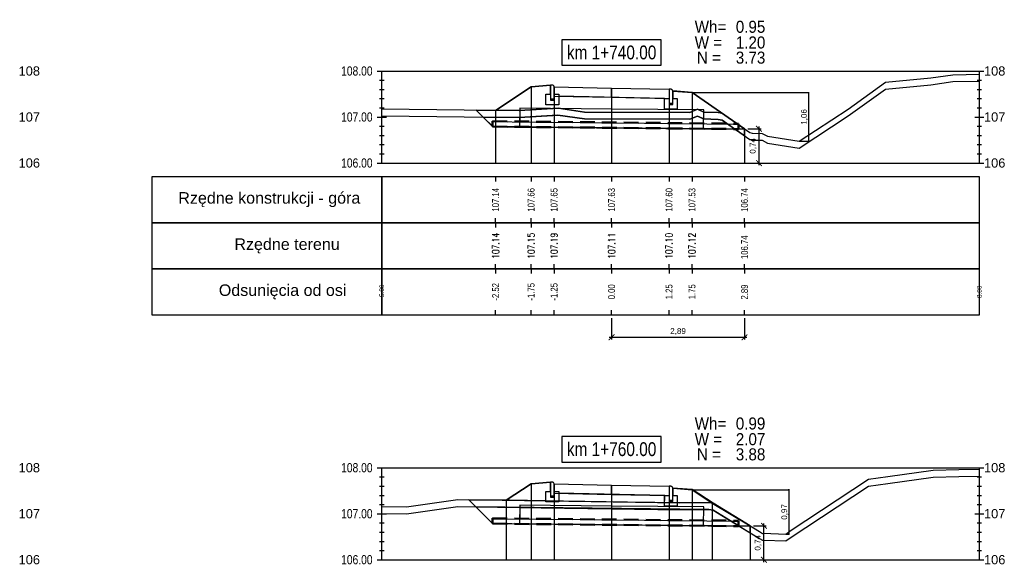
# Model space of a CAD drawing. Extents: x 7537626 to 7538805, y 5722894 to 5725486.
# Tile 99 of 105: x 7538700 to 7538721, y 5725469 to 5725481. Entities that reach past the tile are written whole.
import ezdxf

# ---------------------------------------------------------------- set-up
doc = ezdxf.new("R2010")
doc.units = 0
doc.header["$PDMODE"] = 35
doc.header["$PDSIZE"] = 0.3
doc.linetypes.add('HIDDEN', pattern=[9.525, 6.35, -3.175])
for name, color, linetype in [('C-DROGI-PROFILE', 7, 'Continuous'), ('C-DROGI-PROFILE-ETYKIETY', 7, 'Continuous'), ('C-DROGI-PRZEKROJE-ETYKIETY', 7, 'Continuous'), ('C-POPRZECZKA-przekrój', 2, 'Continuous'), ('C-POPRZECZKA-widok', 1, 'Continuous')]:
    doc.layers.add(name, color=color, linetype=linetype)
for name, color, linetype, true_color in [('C-humus', 7, 'Continuous', 0x003df5), ('C-Teren', 7, 'Continuous', 0x008521), ('poprzeczki', 7, 'Continuous', 0x0000d6)]:
    doc.layers.add(name, color=color, linetype=linetype, true_color=true_color)
for name, color, linetype, lineweight, plot in [('D-1.pow. hum.', 7, 'Continuous', 30, False), ('D-2.wykop', 30, 'Continuous', 30, False), ('D-3.nasyp', 4, 'Continuous', 30, False)]:
    doc.layers.add(name, color=color, linetype=linetype, lineweight=lineweight, plot=plot)
doc.layers.add('D-roboty-ziemne-opis', color=2, linetype='Continuous', lineweight=30)
doc.layers.add('Pom-plan', color=4, linetype='Continuous', plot=False)
doc.styles.add('2mm08', font='arial.ttf', dxfattribs={"width": 0.8})
doc.styles.add('opis_50', font='arial.ttf', dxfattribs={"height": 0.125})
doc.styles.get("Standard").update_dxf_attribs({"font": 'arial.ttf'})
doc.dimstyles.new('OPIS_50', dxfattribs={"dimscale": 0.5, "dimtxt": 0.125, "dimasz": 0.25, "dimexe": 0.1, "dimexo": 0.15, "dimgap": 0.1, "dimtad": 1, "dimzin": 0, "dimtxsty": 'opis_50', "dimblk": 'ARCHTICK', "dimcen": 0.15, "dimdle": 0.1, "dimaunit": 2, "dimadec": 4, "dimazin": 0, "dimtfac": 1, "dimtmove": 0, "dimatfit": 3, "dimfxl": 1, "dimarcsym": 0})

# ---------------------------------------------------------------- blocks, each defined once
blk = doc.blocks.new('_ArchTick')
at = {"color": 0, "linetype": 'ByBlock', "const_width": 0.15}
blk.add_lwpolyline([(-0.5, -0.5), (0.5, 0.5)], dxfattribs=at)
blk = doc.blocks.new('*D27')
at = {"layer": 'Defpoints', "color": 0, "transparency": 16777216}
for p in [(7538714.223, 5725479.566), (7538716.552, 5725478.511), (7538716.755, 5725478.511)]:
    blk.add_point(p, dxfattribs=at)
at = {"layer": 'poprzeczki', "color": 0, "lineweight": -2, "transparency": 16777216}
for p, q in [((7538714.238, 5725479.566), (7538716.765, 5725479.566)), ((7538716.755, 5725479.576), (7538716.755, 5725478.501)), ((7538716.567, 5725478.511), (7538716.765, 5725478.511))]:
    blk.add_line(p, q, dxfattribs=at)
at = {"layer": 'poprzeczki', "color": 0, "lineweight": -2, "transparency": 16777216, "xscale": 0.025, "yscale": 0.025, "zscale": 0.025}
for p, rotation in [((7538716.755, 5725479.566), 90), ((7538716.755, 5725478.511), 270)]:
    blk.add_blockref('_ArchTick', p, dxfattribs=dict(at, rotation=rotation))
at = {"layer": 'poprzeczki', "color": 0, "transparency": 16777216, "insert": (7538716.669, 5725479.038), "char_height": 0.125, "attachment_point": 5, "rotation": 90, "style": 'opis_50'}
blk.add_mtext('1,06', dxfattribs=at)
blk = doc.blocks.new('*D28')
at = {"layer": 'Defpoints', "color": 0, "transparency": 16777216}
for p in [(7538714.223, 5725470.934), (7538716.261, 5725469.969), (7538716.326, 5725469.969)]:
    blk.add_point(p, dxfattribs=at)
at = {"layer": 'poprzeczki', "color": 0, "lineweight": -2, "transparency": 16777216}
for p, q in [((7538714.238, 5725470.934), (7538716.336, 5725470.934)), ((7538716.326, 5725470.944), (7538716.326, 5725469.959)), ((7538716.276, 5725469.969), (7538716.336, 5725469.969))]:
    blk.add_line(p, q, dxfattribs=at)
at = {"layer": 'poprzeczki', "color": 0, "lineweight": -2, "transparency": 16777216, "xscale": 0.025, "yscale": 0.025, "zscale": 0.025}
for p, rotation in [((7538716.326, 5725470.934), 90), ((7538716.326, 5725469.969), 270)]:
    blk.add_blockref('_ArchTick', p, dxfattribs=dict(at, rotation=rotation))
at = {"layer": 'poprzeczki', "color": 0, "transparency": 16777216, "insert": (7538716.241, 5725470.451), "char_height": 0.125, "attachment_point": 5, "rotation": 90, "style": 'opis_50'}
blk.add_mtext('0,97', dxfattribs=at)
blk = doc.blocks.new('geokrata')
at = {"layer": 'C-POPRZECZKA-przekrój', "color": 172, "linetype": 'HIDDEN', "lineweight": 50, "ltscale": 0.05, "true_color": 0x0000cc}
for p, q in [((7538464.885, 5725469.743), (7538470.234, 5725469.689)), ((7538464.887, 5725469.627), (7538470.233, 5725469.573))]:
    blk.add_line(p, q, dxfattribs=at)
at = {"layer": 'C-POPRZECZKA-przekrój', "color": 98, "linetype": 'Continuous', "lineweight": 30, "true_color": 0x006100}
for p, q in [((7538464.892, 5725469.735), (7538465.726, 5725469.726)), ((7538464.893, 5725469.635), (7538465.725, 5725469.626)), ((7538469.225, 5725469.591), (7538470.225, 5725469.581))]:
    blk.add_line(p, q, dxfattribs=at)
for points in [[(7538467.479, 5725470.009), (7538465.479, 5725470.029), (7538465.475, 5725469.629), (7538469.475, 5725469.589), (7538469.479, 5725469.989), (7538467.479, 5725470.009), (7538465.479, 5725470.029), (7538465.476, 5725469.729), (7538470.226, 5725469.681)], [(7538464.892, 5725469.735), (7538464.893, 5725469.635)], [(7538470.225, 5725469.581), (7538470.226, 5725469.681)]]:
    blk.add_lwpolyline(points, dxfattribs=at)
at = {"layer": 'C-POPRZECZKA-przekrój', "color": 172, "linetype": 'HIDDEN', "lineweight": 50, "ltscale": 0.05, "true_color": 0x0000cc}
for points in [[(7538464.885, 5725469.743), (7538464.887, 5725469.627)], [(7538470.233, 5725469.573), (7538470.234, 5725469.689)]]:
    blk.add_lwpolyline(points, dxfattribs=at)
blk = doc.blocks.new('*D267')
at = {"layer": 'Defpoints', "color": 0, "transparency": 16777216}
for p in [(7538715.486, 5725470.148), (7538715.787, 5725470.148), (7538715.486, 5725469.411)]:
    blk.add_point(p, dxfattribs=at)
at = {"layer": 'Pom-plan', "color": 0, "lineweight": -2, "transparency": 16777216}
for p, q in [((7538715.561, 5725470.148), (7538715.837, 5725470.148)), ((7538715.787, 5725469.361), (7538715.787, 5725470.198)), ((7538715.561, 5725469.411), (7538715.837, 5725469.411))]:
    blk.add_line(p, q, dxfattribs=at)
at = {"layer": 'Pom-plan', "color": 0, "lineweight": -2, "transparency": 16777216, "xscale": 0.125, "yscale": 0.125, "zscale": 0.125}
for p, rotation in [((7538715.787, 5725470.148), 90), ((7538715.787, 5725469.411), 270)]:
    blk.add_blockref('_ArchTick', p, dxfattribs=dict(at, rotation=rotation))
at = {"layer": 'Pom-plan', "color": 0, "transparency": 16777216, "insert": (7538715.662, 5725469.78), "char_height": 0.125, "attachment_point": 5, "rotation": 90, "style": 'opis_50'}
blk.add_mtext('0,74', dxfattribs=at)
blk = doc.blocks.new('*D268')
at = {"layer": 'Defpoints', "color": 0, "transparency": 16777216}
for p in [(7538715.365, 5725478.781), (7538715.365, 5725478.036), (7538715.679, 5725478.036)]:
    blk.add_point(p, dxfattribs=at)
at = {"layer": 'Pom-plan', "color": 0, "lineweight": -2, "transparency": 16777216}
for p, q in [((7538715.44, 5725478.781), (7538715.729, 5725478.781)), ((7538715.679, 5725478.831), (7538715.679, 5725477.986)), ((7538715.44, 5725478.036), (7538715.729, 5725478.036))]:
    blk.add_line(p, q, dxfattribs=at)
at = {"layer": 'Pom-plan', "color": 0, "lineweight": -2, "transparency": 16777216, "xscale": 0.125, "yscale": 0.125, "zscale": 0.125}
for p, rotation in [((7538715.679, 5725478.781), 90), ((7538715.679, 5725478.036), 270)]:
    blk.add_blockref('_ArchTick', p, dxfattribs=dict(at, rotation=rotation))
at = {"layer": 'Pom-plan', "color": 0, "transparency": 16777216, "insert": (7538715.554, 5725478.409), "char_height": 0.125, "attachment_point": 5, "rotation": 90, "style": 'opis_50'}
blk.add_mtext('0,74', dxfattribs=at)
blk = doc.blocks.new('*D269')
at = {"layer": 'Defpoints', "color": 0, "transparency": 16777216}
for p in [(7538712.473, 5725474.736), (7538715.365, 5725474.736), (7538715.365, 5725474.247)]:
    blk.add_point(p, dxfattribs=at)
at = {"layer": 'Pom-plan', "color": 0, "lineweight": -2, "transparency": 16777216}
for p, q in [((7538712.473, 5725474.661), (7538712.473, 5725474.197)), ((7538715.365, 5725474.661), (7538715.365, 5725474.197)), ((7538712.423, 5725474.247), (7538715.415, 5725474.247))]:
    blk.add_line(p, q, dxfattribs=at)
at = {"layer": 'Pom-plan', "color": 0, "lineweight": -2, "transparency": 16777216, "xscale": 0.125, "yscale": 0.125, "zscale": 0.125, "rotation": 180}
blk.add_blockref('_ArchTick', (7538712.473, 5725474.247), dxfattribs=at)
at = {"layer": 'Pom-plan', "color": 0, "lineweight": -2, "transparency": 16777216, "xscale": 0.125, "yscale": 0.125, "zscale": 0.125}
blk.add_blockref('_ArchTick', (7538715.365, 5725474.247), dxfattribs=at)
at = {"layer": 'Pom-plan', "color": 0, "transparency": 16777216, "insert": (7538713.919, 5725474.372), "char_height": 0.125, "attachment_point": 5, "style": 'opis_50'}
blk.add_mtext('2,89', dxfattribs=at)

msp = doc.modelspace()

# ---------------------------------------------------------------- linework, layer by layer
at = {"layer": 'C-DROGI-PROFILE', "color": 7, "linetype": 'Continuous', "lineweight": -3}
for p, q in [((7538709.951, 5725477.736), (7538709.951, 5725477.636)), ((7538710.723, 5725477.736), (7538710.723, 5725477.636)), ((7538711.223, 5725477.736), (7538711.223, 5725477.636)), ((7538712.473, 5725477.736), (7538712.473, 5725477.636)), ((7538713.723, 5725477.736), (7538713.723, 5725477.636)), ((7538714.223, 5725477.736), (7538714.223, 5725477.636)), ((7538715.365, 5725477.736), (7538715.365, 5725477.636)), ((7538709.951, 5725476.736), (7538709.951, 5725476.836)), ((7538710.723, 5725476.736), (7538710.723, 5725476.836)), ((7538711.223, 5725476.736), (7538711.223, 5725476.836)), ((7538712.473, 5725476.736), (7538712.473, 5725476.836)), ((7538713.723, 5725476.736), (7538713.723, 5725476.836)), ((7538714.223, 5725476.736), (7538714.223, 5725476.836)), ((7538715.365, 5725476.736), (7538715.365, 5725476.836)), ((7538709.951, 5725476.736), (7538709.951, 5725476.636)), ((7538710.723, 5725476.736), (7538710.723, 5725476.636)), ((7538711.223, 5725476.736), (7538711.223, 5725476.636)), ((7538712.473, 5725476.736), (7538712.473, 5725476.636)), ((7538713.723, 5725476.736), (7538713.723, 5725476.636)), ((7538714.223, 5725476.736), (7538714.223, 5725476.636)), ((7538715.365, 5725476.736), (7538715.365, 5725476.636)), ((7538709.951, 5725475.736), (7538709.951, 5725475.836)), ((7538709.951, 5725475.736), (7538709.951, 5725475.636)), ((7538710.723, 5725475.736), (7538710.723, 5725475.836)), ((7538710.723, 5725475.736), (7538710.723, 5725475.636)), ((7538711.223, 5725475.736), (7538711.223, 5725475.836)), ((7538711.223, 5725475.736), (7538711.223, 5725475.636)), ((7538712.473, 5725475.736), (7538712.473, 5725475.836)), ((7538712.473, 5725475.736), (7538712.473, 5725475.636)), ((7538713.723, 5725475.736), (7538713.723, 5725475.836)), ((7538713.723, 5725475.736), (7538713.723, 5725475.636)), ((7538714.223, 5725475.736), (7538714.223, 5725475.836)), ((7538714.223, 5725475.736), (7538714.223, 5725475.636)), ((7538715.365, 5725475.736), (7538715.365, 5725475.836)), ((7538715.365, 5725475.736), (7538715.365, 5725475.636)), ((7538709.951, 5725474.736), (7538709.951, 5725474.836)), ((7538710.723, 5725474.736), (7538710.723, 5725474.836)), ((7538711.223, 5725474.736), (7538711.223, 5725474.836)), ((7538712.473, 5725474.736), (7538712.473, 5725474.836)), ((7538713.723, 5725474.736), (7538713.723, 5725474.836)), ((7538714.223, 5725474.736), (7538714.223, 5725474.836)), ((7538715.365, 5725474.736), (7538715.365, 5725474.836))]:
    msp.add_line(p, q, dxfattribs=at)
at = {"layer": 'C-DROGI-PROFILE', "color": 1, "linetype": 'Continuous', "lineweight": -3}
for points in [[(7538707.473, 5725476.736), (7538707.473, 5725477.736), (7538702.473, 5725477.736), (7538702.473, 5725476.736)], [(7538707.473, 5725476.736), (7538720.473, 5725476.736), (7538720.473, 5725477.736), (7538707.473, 5725477.736)], [(7538707.473, 5725475.736), (7538707.473, 5725476.736), (7538702.473, 5725476.736), (7538702.473, 5725475.736)], [(7538707.473, 5725475.736), (7538720.473, 5725475.736), (7538720.473, 5725476.736), (7538707.473, 5725476.736)], [(7538707.473, 5725474.736), (7538707.473, 5725475.736), (7538702.473, 5725475.736), (7538702.473, 5725474.736)], [(7538707.473, 5725474.736), (7538720.473, 5725474.736), (7538720.473, 5725475.736), (7538707.473, 5725475.736)]]:
    msp.add_3dface(points, dxfattribs=at)
at = {"layer": 'C-DROGI-PRZEKROJE-ETYKIETY', "color": 1, "linetype": 'Continuous', "lineweight": -3}
for p, q in [((7538710.723, 5725479.696), (7538710.723, 5725478.036)), ((7538711.223, 5725479.69), (7538711.223, 5725478.036)), ((7538712.473, 5725479.665), (7538712.473, 5725478.036)), ((7538713.723, 5725479.64), (7538713.723, 5725478.036)), ((7538714.223, 5725479.566), (7538714.223, 5725478.036)), ((7538709.951, 5725479.181), (7538709.951, 5725478.036)), ((7538710.723, 5725471.064), (7538710.723, 5725469.411)), ((7538711.223, 5725471.058), (7538711.223, 5725469.411)), ((7538712.473, 5725471.033), (7538712.473, 5725469.411)), ((7538713.723, 5725471.008), (7538713.723, 5725469.411)), ((7538714.223, 5725470.934), (7538714.223, 5725469.411)), ((7538710.183, 5725470.704), (7538710.183, 5725469.411)), ((7538714.664, 5725470.64), (7538714.664, 5725469.411))]:
    msp.add_line(p, q, dxfattribs=at)
for points in [[(7538715.365, 5725478.781), (7538715.365, 5725478.036)], [(7538715.486, 5725470.148), (7538715.486, 5725469.411)]]:
    msp.add_lwpolyline(points, dxfattribs=at)
at = {"layer": 'C-humus'}
for p, q in [((7538719.417, 5725479.735), (7538719.899, 5725479.806)), ((7538719.899, 5725479.806), (7538720.473, 5725479.817)), ((7538717.616, 5725479.06), (7538718.431, 5725479.645)), ((7538718.431, 5725479.645), (7538719.417, 5725479.735)), ((7538707.473, 5725479.061), (7538710.463, 5725479.025)), ((7538710.463, 5725479.025), (7538711.318, 5725479.078)), ((7538711.318, 5725479.078), (7538711.886, 5725478.995)), ((7538711.886, 5725478.995), (7538714.176, 5725478.987)), ((7538714.176, 5725478.987), (7538714.345, 5725479.055)), ((7538714.345, 5725479.055), (7538714.478, 5725478.994)), ((7538714.478, 5725478.994), (7538714.791, 5725478.982)), ((7538714.791, 5725478.982), (7538714.88, 5725478.967)), ((7538714.88, 5725478.967), (7538715.482, 5725478.549)), ((7538716.552, 5725478.361), (7538717.616, 5725479.06)), ((7538715.482, 5725478.549), (7538715.533, 5725478.535)), ((7538715.533, 5725478.535), (7538715.745, 5725478.531)), ((7538715.745, 5725478.531), (7538715.864, 5725478.468)), ((7538715.864, 5725478.468), (7538716.552, 5725478.361)), ((7538718.481, 5725471.069), (7538719.469, 5725471.209)), ((7538719.469, 5725471.209), (7538720.024, 5725471.22)), ((7538720.024, 5725471.22), (7538720.473, 5725471.23)), ((7538716.355, 5725469.887), (7538718.063, 5725471.012)), ((7538718.063, 5725471.012), (7538718.481, 5725471.069)), ((7538708.009, 5725470.41), (7538709.129, 5725470.569)), ((7538709.129, 5725470.569), (7538713.955, 5725470.5)), ((7538707.473, 5725470.417), (7538708.009, 5725470.41)), ((7538713.955, 5725470.5), (7538714.585, 5725470.504)), ((7538714.585, 5725470.504), (7538714.68, 5725470.488)), ((7538714.68, 5725470.488), (7538715.689, 5725469.874)), ((7538715.689, 5725469.874), (7538715.755, 5725469.835)), ((7538715.755, 5725469.835), (7538715.78, 5725469.836)), ((7538715.78, 5725469.836), (7538716.261, 5725469.819)), ((7538716.261, 5725469.819), (7538716.355, 5725469.887))]:
    msp.add_line(p, q, dxfattribs=at)
at = {"layer": 'C-POPRZECZKA-przekrój', "color": 2, "linetype": 'Continuous', "lineweight": -3}
for p, q in [((7538709.951, 5725479.181), (7538710.723, 5725479.696)), ((7538710.723, 5725479.696), (7538711.143, 5725479.73)), ((7538711.043, 5725479.3), (7538711.043, 5725479.53)), ((7538711.043, 5725479.53), (7538711.143, 5725479.53)), ((7538711.183, 5725479.73), (7538711.143, 5725479.73)), ((7538711.143, 5725479.73), (7538711.143, 5725479.4)), ((7538711.143, 5725479.53), (7538711.143, 5725479.43)), ((7538711.189, 5725479.729), (7538711.183, 5725479.73)), ((7538711.197, 5725479.727), (7538711.189, 5725479.729)), ((7538711.206, 5725479.723), (7538711.197, 5725479.727)), ((7538711.212, 5725479.718), (7538711.206, 5725479.723)), ((7538711.216, 5725479.713), (7538711.212, 5725479.718)), ((7538711.22, 5725479.705), (7538711.216, 5725479.713)), ((7538711.223, 5725479.697), (7538711.22, 5725479.705)), ((7538711.223, 5725479.69), (7538711.223, 5725479.697)), ((7538711.223, 5725479.69), (7538712.473, 5725479.665)), ((7538711.223, 5725479.69), (7538711.224, 5725479.49)), ((7538711.223, 5725479.4), (7538711.223, 5725479.69)), ((7538711.223, 5725479.69), (7538711.223, 5725479.53)), ((7538711.223, 5725479.53), (7538711.323, 5725479.53)), ((7538711.323, 5725479.53), (7538711.323, 5725479.3)), ((7538712.473, 5725479.465), (7538712.473, 5725479.665)), ((7538712.473, 5725479.665), (7538713.723, 5725479.64)), ((7538713.723, 5725479.64), (7538713.722, 5725479.44)), ((7538713.763, 5725479.64), (7538713.723, 5725479.64)), ((7538713.723, 5725479.64), (7538713.723, 5725479.31)), ((7538713.769, 5725479.639), (7538713.763, 5725479.64)), ((7538713.777, 5725479.637), (7538713.769, 5725479.639)), ((7538713.786, 5725479.633), (7538713.777, 5725479.637)), ((7538713.792, 5725479.628), (7538713.786, 5725479.633)), ((7538713.796, 5725479.623), (7538713.792, 5725479.628)), ((7538713.8, 5725479.615), (7538713.796, 5725479.623)), ((7538713.803, 5725479.607), (7538713.8, 5725479.615)), ((7538713.803, 5725479.6), (7538713.803, 5725479.607)), ((7538713.803, 5725479.31), (7538713.803, 5725479.6)), ((7538713.803, 5725479.6), (7538713.803, 5725479.44)), ((7538713.803, 5725479.6), (7538714.223, 5725479.566)), ((7538714.223, 5725479.566), (7538715.365, 5725478.781)), ((7538711.143, 5725479.43), (7538711.223, 5725479.43)), ((7538711.143, 5725479.4), (7538711.223, 5725479.4)), ((7538711.224, 5725479.49), (7538712.473, 5725479.465)), ((7538712.473, 5725479.465), (7538713.722, 5725479.44)), ((7538713.623, 5725479.21), (7538713.623, 5725479.44)), ((7538713.623, 5725479.44), (7538713.723, 5725479.44)), ((7538713.723, 5725479.44), (7538713.723, 5725479.34)), ((7538713.723, 5725479.34), (7538713.803, 5725479.34)), ((7538713.803, 5725479.44), (7538713.903, 5725479.44)), ((7538713.903, 5725479.44), (7538713.903, 5725479.21)), ((7538711.323, 5725479.3), (7538711.043, 5725479.3)), ((7538713.903, 5725479.21), (7538713.623, 5725479.21)), ((7538713.723, 5725479.31), (7538713.803, 5725479.31)), ((7538710.183, 5725470.704), (7538710.723, 5725471.064)), ((7538710.723, 5725471.064), (7538711.143, 5725471.098)), ((7538711.183, 5725471.098), (7538711.143, 5725471.098)), ((7538711.143, 5725471.098), (7538711.143, 5725470.768)), ((7538711.189, 5725471.097), (7538711.183, 5725471.098)), ((7538711.197, 5725471.095), (7538711.189, 5725471.097)), ((7538711.206, 5725471.091), (7538711.197, 5725471.095)), ((7538711.212, 5725471.086), (7538711.206, 5725471.091)), ((7538711.216, 5725471.081), (7538711.212, 5725471.086)), ((7538711.22, 5725471.073), (7538711.216, 5725471.081)), ((7538711.223, 5725471.065), (7538711.22, 5725471.073)), ((7538711.223, 5725471.058), (7538711.223, 5725471.065)), ((7538711.223, 5725471.058), (7538712.473, 5725471.033)), ((7538711.223, 5725471.058), (7538711.224, 5725470.858)), ((7538711.223, 5725470.768), (7538711.223, 5725471.058)), ((7538711.223, 5725471.058), (7538711.223, 5725470.898)), ((7538712.473, 5725470.833), (7538712.473, 5725471.033)), ((7538712.473, 5725471.033), (7538713.723, 5725471.008)), ((7538713.723, 5725471.008), (7538713.722, 5725470.808)), ((7538713.763, 5725471.008), (7538713.723, 5725471.008)), ((7538713.723, 5725471.008), (7538713.723, 5725470.678)), ((7538713.769, 5725471.007), (7538713.763, 5725471.008)), ((7538713.777, 5725471.005), (7538713.769, 5725471.007)), ((7538713.786, 5725471.001), (7538713.777, 5725471.005)), ((7538713.792, 5725470.996), (7538713.786, 5725471.001)), ((7538713.796, 5725470.991), (7538713.792, 5725470.996)), ((7538713.8, 5725470.983), (7538713.796, 5725470.991)), ((7538713.803, 5725470.975), (7538713.8, 5725470.983)), ((7538713.803, 5725470.968), (7538713.803, 5725470.975)), ((7538713.803, 5725470.678), (7538713.803, 5725470.968)), ((7538713.803, 5725470.968), (7538713.803, 5725470.808)), ((7538713.803, 5725470.968), (7538714.223, 5725470.934)), ((7538711.043, 5725470.668), (7538711.043, 5725470.898)), ((7538711.043, 5725470.898), (7538711.143, 5725470.898)), ((7538711.143, 5725470.898), (7538711.143, 5725470.798)), ((7538711.143, 5725470.798), (7538711.223, 5725470.798)), ((7538711.143, 5725470.768), (7538711.223, 5725470.768)), ((7538711.223, 5725470.898), (7538711.323, 5725470.898)), ((7538711.224, 5725470.858), (7538712.473, 5725470.833)), ((7538711.323, 5725470.898), (7538711.323, 5725470.668)), ((7538712.473, 5725470.833), (7538713.722, 5725470.808)), ((7538713.623, 5725470.578), (7538713.623, 5725470.808)), ((7538713.623, 5725470.808), (7538713.723, 5725470.808)), ((7538713.723, 5725470.808), (7538713.723, 5725470.708)), ((7538713.803, 5725470.808), (7538713.903, 5725470.808)), ((7538713.903, 5725470.808), (7538713.903, 5725470.578)), ((7538714.223, 5725470.934), (7538714.664, 5725470.64)), ((7538711.323, 5725470.668), (7538711.043, 5725470.668)), ((7538713.903, 5725470.578), (7538713.623, 5725470.578)), ((7538713.723, 5725470.708), (7538713.803, 5725470.708)), ((7538713.723, 5725470.678), (7538713.803, 5725470.678))]:
    msp.add_line(p, q, dxfattribs=at)
at = {"layer": 'C-POPRZECZKA-przekrój'}
for points in [[(7538709.885, 5725478.828), (7538709.526, 5725479.186)], [(7538709.526, 5725479.186), (7538709.951, 5725479.181)], [(7538715.223, 5725478.782), (7538715.365, 5725478.781)], [(7538709.885, 5725470.196), (7538709.365, 5725470.715)], [(7538709.365, 5725470.715), (7538710.183, 5725470.704)], [(7538714.664, 5725470.64), (7538715.486, 5725470.148)], [(7538715.223, 5725470.15), (7538715.486, 5725470.148)]]:
    msp.add_lwpolyline(points, dxfattribs=at)
at = {"layer": 'C-POPRZECZKA-widok', "color": 1, "linetype": 'Continuous', "lineweight": -3}
for p, q in [((7538707.373, 5725480.036), (7538720.573, 5725480.036)), ((7538707.473, 5725478.036), (7538707.473, 5725480.036)), ((7538720.473, 5725478.036), (7538720.473, 5725480.036)), ((7538707.423, 5725479.836), (7538707.523, 5725479.836)), ((7538720.423, 5725479.836), (7538720.523, 5725479.836)), ((7538707.423, 5725479.636), (7538707.523, 5725479.636)), ((7538720.423, 5725479.636), (7538720.523, 5725479.636)), ((7538707.423, 5725479.436), (7538707.523, 5725479.436)), ((7538720.423, 5725479.436), (7538720.523, 5725479.436)), ((7538707.423, 5725479.236), (7538707.523, 5725479.236)), ((7538720.423, 5725479.236), (7538720.523, 5725479.236)), ((7538707.373, 5725479.036), (7538707.573, 5725479.036)), ((7538707.423, 5725479.036), (7538707.523, 5725479.036)), ((7538720.373, 5725479.036), (7538720.573, 5725479.036)), ((7538720.423, 5725479.036), (7538720.523, 5725479.036)), ((7538707.423, 5725478.836), (7538707.523, 5725478.836)), ((7538720.423, 5725478.836), (7538720.523, 5725478.836)), ((7538707.423, 5725478.636), (7538707.523, 5725478.636)), ((7538720.423, 5725478.636), (7538720.523, 5725478.636)), ((7538707.423, 5725478.436), (7538707.523, 5725478.436)), ((7538720.423, 5725478.436), (7538720.523, 5725478.436)), ((7538707.373, 5725478.036), (7538720.573, 5725478.036)), ((7538707.423, 5725478.236), (7538707.523, 5725478.236)), ((7538720.423, 5725478.236), (7538720.523, 5725478.236)), ((7538707.373, 5725471.411), (7538720.573, 5725471.411)), ((7538707.473, 5725469.411), (7538707.473, 5725471.411)), ((7538720.473, 5725469.411), (7538720.473, 5725471.411)), ((7538707.423, 5725471.211), (7538707.523, 5725471.211)), ((7538720.423, 5725471.211), (7538720.523, 5725471.211)), ((7538707.423, 5725471.011), (7538707.523, 5725471.011)), ((7538720.423, 5725471.011), (7538720.523, 5725471.011)), ((7538707.423, 5725470.811), (7538707.523, 5725470.811)), ((7538720.423, 5725470.811), (7538720.523, 5725470.811)), ((7538707.423, 5725470.611), (7538707.523, 5725470.611)), ((7538720.423, 5725470.611), (7538720.523, 5725470.611)), ((7538707.373, 5725470.411), (7538707.573, 5725470.411)), ((7538707.423, 5725470.411), (7538707.523, 5725470.411)), ((7538720.373, 5725470.411), (7538720.573, 5725470.411)), ((7538720.423, 5725470.411), (7538720.523, 5725470.411)), ((7538707.423, 5725470.211), (7538707.523, 5725470.211)), ((7538720.423, 5725470.211), (7538720.523, 5725470.211)), ((7538707.423, 5725470.011), (7538707.523, 5725470.011)), ((7538720.423, 5725470.011), (7538720.523, 5725470.011)), ((7538707.423, 5725469.811), (7538707.523, 5725469.811)), ((7538720.423, 5725469.811), (7538720.523, 5725469.811)), ((7538707.423, 5725469.611), (7538707.523, 5725469.611)), ((7538720.423, 5725469.611), (7538720.523, 5725469.611)), ((7538707.373, 5725469.411), (7538720.573, 5725469.411))]:
    msp.add_line(p, q, dxfattribs=at)
at = {"layer": 'C-POPRZECZKA-widok', "color": 3, "linetype": 'Continuous', "lineweight": -3}
for points in [[(7538711.393, 5725480.161), (7538713.553, 5725480.161), (7538713.553, 5725480.718), (7538711.393, 5725480.718)], [(7538711.393, 5725471.536), (7538713.553, 5725471.536), (7538713.553, 5725472.093), (7538711.393, 5725472.093)]]:
    msp.add_3dface(points, dxfattribs=at)
at = {"layer": 'C-Teren'}
for p, q in [((7538719.899, 5725479.956), (7538720.473, 5725479.967)), ((7538717.616, 5725479.21), (7538718.431, 5725479.795)), ((7538718.431, 5725479.795), (7538719.417, 5725479.885)), ((7538719.417, 5725479.885), (7538719.899, 5725479.956)), ((7538707.473, 5725479.211), (7538710.463, 5725479.175)), ((7538710.463, 5725479.175), (7538711.318, 5725479.228)), ((7538711.318, 5725479.228), (7538711.886, 5725479.145)), ((7538711.886, 5725479.145), (7538714.176, 5725479.137)), ((7538714.176, 5725479.137), (7538714.345, 5725479.205)), ((7538714.345, 5725479.205), (7538714.478, 5725479.144)), ((7538714.478, 5725479.144), (7538714.791, 5725479.132)), ((7538714.791, 5725479.132), (7538714.88, 5725479.117)), ((7538714.88, 5725479.117), (7538715.482, 5725478.699)), ((7538716.552, 5725478.511), (7538717.616, 5725479.21)), ((7538715.482, 5725478.699), (7538715.533, 5725478.685)), ((7538715.533, 5725478.685), (7538715.745, 5725478.681)), ((7538715.745, 5725478.681), (7538715.864, 5725478.618)), ((7538715.864, 5725478.618), (7538716.552, 5725478.511)), ((7538718.063, 5725471.162), (7538718.481, 5725471.219)), ((7538718.481, 5725471.219), (7538719.469, 5725471.359)), ((7538719.469, 5725471.359), (7538720.024, 5725471.37)), ((7538720.024, 5725471.37), (7538720.473, 5725471.38)), ((7538716.355, 5725470.037), (7538718.063, 5725471.162)), ((7538707.473, 5725470.567), (7538708.009, 5725470.56)), ((7538708.009, 5725470.56), (7538709.129, 5725470.719)), ((7538709.129, 5725470.719), (7538713.955, 5725470.65)), ((7538713.955, 5725470.65), (7538714.585, 5725470.654)), ((7538714.585, 5725470.654), (7538714.68, 5725470.638)), ((7538714.68, 5725470.638), (7538715.689, 5725470.024)), ((7538715.689, 5725470.024), (7538715.755, 5725469.985)), ((7538715.755, 5725469.985), (7538715.78, 5725469.986)), ((7538715.78, 5725469.986), (7538716.261, 5725469.969)), ((7538716.261, 5725469.969), (7538716.355, 5725470.037))]:
    msp.add_line(p, q, dxfattribs=at)
at = {"layer": 'D-1.pow. hum.'}
for points in [[(7538709.526, 5725479.186), (7538709.678, 5725479.034), (7538710.463, 5725479.025), (7538711.305, 5725479.077), (7538711.886, 5725478.995), (7538714.176, 5725478.987), (7538714.345, 5725479.055), (7538714.475, 5725478.995), (7538714.791, 5725478.982), (7538714.88, 5725478.967), (7538715.365, 5725478.631), (7538715.366, 5725478.781), (7538714.872, 5725479.117), (7538714.78, 5725479.133), (7538714.478, 5725479.144), (7538714.345, 5725479.205), (7538714.176, 5725479.137), (7538711.886, 5725479.145), (7538711.318, 5725479.228), (7538710.463, 5725479.175), (7538709.526, 5725479.186)], [(7538709.365, 5725470.715), (7538709.518, 5725470.563), (7538710.944, 5725470.543), (7538713.48, 5725470.507), (7538714.585, 5725470.504), (7538714.68, 5725470.488), (7538715.486, 5725469.998), (7538715.487, 5725470.148), (7538714.664, 5725470.64), (7538714.585, 5725470.654), (7538714.1, 5725470.651), (7538714.013, 5725470.65), (7538712.817, 5725470.666), (7538711.43, 5725470.686), (7538710.251, 5725470.703), (7538709.365, 5725470.715)]]:
    msp.add_lwpolyline(points, dxfattribs=at)
at = {"layer": 'D-2.wykop'}
for points in [[(7538715.156, 5725478.775), (7538714.88, 5725478.967), (7538714.791, 5725478.982), (7538714.478, 5725478.994), (7538714.345, 5725479.055), (7538714.176, 5725478.987), (7538711.886, 5725478.995), (7538711.305, 5725479.077), (7538710.463, 5725479.025), (7538709.678, 5725479.034), (7538709.887, 5725478.828), (7538715.156, 5725478.775)], [(7538709.518, 5725470.563), (7538709.885, 5725470.196), (7538715.232, 5725470.143), (7538715.249, 5725470.142), (7538714.68, 5725470.488), (7538714.585, 5725470.504), (7538709.518, 5725470.563)]]:
    msp.add_lwpolyline(points, dxfattribs=at)
at = {"layer": 'D-3.nasyp'}
for points in [[(7538711.043, 5725479.3), (7538711.043, 5725479.53), (7538711.143, 5725479.53), (7538711.143, 5725479.73), (7538710.723, 5725479.696), (7538709.951, 5725479.181), (7538709.526, 5725479.186), (7538709.891, 5725478.821), (7538715.156, 5725478.775), (7538715.365, 5725478.631), (7538715.366, 5725478.78), (7538714.223, 5725479.566), (7538713.803, 5725479.603), (7538713.803, 5725479.44), (7538713.903, 5725479.44), (7538713.903, 5725479.21), (7538713.623, 5725479.21), (7538713.623, 5725479.44), (7538711.323, 5725479.488), (7538711.323, 5725479.3), (7538711.043, 5725479.3)], [(7538711.043, 5725470.668), (7538711.043, 5725470.898), (7538711.143, 5725470.898), (7538711.143, 5725471.098), (7538710.723, 5725471.064), (7538710.183, 5725470.704), (7538709.365, 5725470.715), (7538709.877, 5725470.204), (7538709.891, 5725470.196), (7538715.249, 5725470.142), (7538715.486, 5725469.998), (7538715.486, 5725470.149), (7538714.68, 5725470.638), (7538714.223, 5725470.94), (7538713.803, 5725470.968), (7538713.803, 5725470.808), (7538713.903, 5725470.808), (7538713.903, 5725470.578), (7538713.623, 5725470.578), (7538713.628, 5725470.81), (7538711.323, 5725470.856), (7538711.323, 5725470.668), (7538711.043, 5725470.668)]]:
    msp.add_lwpolyline(points, dxfattribs=at)

# ---------------------------------------------------------------- block references
at = {"layer": 'C-POPRZECZKA-przekrój'}
for p in [(244.998, 9.201), (244.998, 0.569)]:
    msp.add_blockref('geokrata', p, dxfattribs=at)

# ---------------------------------------------------------------- texts
at = {"layer": 'C-DROGI-PROFILE', "color": 2}
for s, p in [('Rzędne konstrukcji - góra', (7538703.048, 5725477.153)), ('Rzędne terenu', (7538704.268, 5725476.147)), ('Odsunięcia od osi', (7538703.929, 5725475.147))]:
    msp.add_text(s, height=0.25, dxfattribs=at).set_placement(p)
at = {"layer": 'C-DROGI-PROFILE-ETYKIETY', "color": 1, "style": '2mm08', "width": 0.8}
for s, p in [('106.74', (7538715.439, 5725476.975)), ('106.74', (7538715.44, 5725475.948)), ('2.89', (7538715.439, 5725475.068))]:
    msp.add_text(s, height=0.15, rotation=90, dxfattribs=at).set_placement(p)
at = {"layer": 'C-DROGI-PROFILE-ETYKIETY', "color": 1, "linetype": 'Continuous', "lineweight": -3, "char_height": 0.15, "attachment_point": 5, "rotation": 90, "style": '2mm08'}
for s, insert in [('107.14', (7538709.951, 5725477.236)), ('107.66', (7538710.723, 5725477.236)), ('107.65', (7538711.223, 5725477.236)), ('107.63', (7538712.473, 5725477.236)), ('107.60', (7538713.723, 5725477.236)), ('107.53', (7538714.223, 5725477.236)), ('{\\Fsimplex.shx|c238;107.14}', (7538709.951, 5725476.236)), ('{\\Fsimplex.shx|c238;107.15}', (7538710.723, 5725476.236)), ('{\\Fsimplex.shx|c238;107.19}', (7538711.223, 5725476.236)), ('{\\Fsimplex.shx|c238;107.11}', (7538712.473, 5725476.236)), ('{\\Fsimplex.shx|c238;107.10}', (7538713.723, 5725476.236)), ('{\\Fsimplex.shx|c238;107.12}', (7538714.223, 5725476.236)), ('-2.52', (7538709.951, 5725475.236)), ('-1.75', (7538710.723, 5725475.236)), ('-1.25', (7538711.223, 5725475.236)), ('0.00', (7538712.473, 5725475.236)), ('1.25', (7538713.723, 5725475.236)), ('1.75', (7538714.223, 5725475.236))]:
    msp.add_mtext(s, dxfattribs=dict(at, insert=insert))
at = {"layer": 'C-DROGI-PROFILE-ETYKIETY', "color": 7, "linetype": 'Continuous', "lineweight": -3, "char_height": 0.1, "attachment_point": 5, "rotation": 90, "style": '2mm08'}
for s, insert in [('-5.00', (7538707.473, 5725475.236)), ('8.00', (7538720.473, 5725475.236))]:
    msp.add_mtext(s, dxfattribs=dict(at, insert=insert))
at = {"layer": 'C-POPRZECZKA-widok', "color": 3, "linetype": 'Continuous', "lineweight": -3, "char_height": 0.3, "attachment_point": 8, "style": '2mm08'}
for s, insert in [('km 1+740.00', (7538712.473, 5725480.286)), ('km 1+760.00', (7538712.473, 5725471.661))]:
    msp.add_mtext(s, dxfattribs=dict(at, insert=insert))
at = {"layer": 'C-POPRZECZKA-widok', "color": 1, "linetype": 'Continuous', "lineweight": -3, "char_height": 0.2, "attachment_point": 4}
for s, insert in [('108', (7538699.573, 5725480.036)), ('108', (7538720.573, 5725480.036)), ('107', (7538699.573, 5725479.036)), ('107', (7538720.573, 5725479.036)), ('106', (7538699.573, 5725478.036)), ('106', (7538720.573, 5725478.036)), ('108', (7538699.573, 5725471.411)), ('108', (7538720.573, 5725471.411)), ('107', (7538699.573, 5725470.411)), ('107', (7538720.573, 5725470.411)), ('106', (7538699.573, 5725469.411)), ('106', (7538720.573, 5725469.411))]:
    msp.add_mtext(s, dxfattribs=dict(at, insert=insert))
at = {"layer": 'C-POPRZECZKA-widok', "color": 1, "linetype": 'Continuous', "lineweight": -3, "char_height": 0.2, "attachment_point": 6, "style": '2mm08'}
for s, insert in [('108.00', (7538707.273, 5725480.036)), ('107.00', (7538707.273, 5725479.036)), ('106.00', (7538707.273, 5725478.036)), ('108.00', (7538707.273, 5725471.411)), ('107.00', (7538707.273, 5725470.411)), ('106.00', (7538707.273, 5725469.411))]:
    msp.add_mtext(s, dxfattribs=dict(at, insert=insert))
at = {"layer": 'D-roboty-ziemne-opis', "lineweight": 25, "width": 0.9}
for s, p in [('Wh=', (7538714.281, 5725480.867)), ('0.95', (7538715.175, 5725480.867)), ('W =', (7538714.281, 5725480.526)), ('1.20', (7538715.175, 5725480.526)), ('N =', (7538714.329, 5725480.196)), ('3.73', (7538715.175, 5725480.196)), ('Wh=', (7538714.281, 5725472.242)), ('0.99', (7538715.175, 5725472.242)), ('W =', (7538714.281, 5725471.901)), ('2.07', (7538715.175, 5725471.901)), ('N =', (7538714.329, 5725471.571)), ('3.88', (7538715.175, 5725471.571))]:
    msp.add_text(s, height=0.2625, dxfattribs=at).set_placement(p)

# ---------------------------------------------------------------- dimensions: what is measured, and where the dimension line sits
at = {"layer": 'Pom-plan'}
for base, p1, p2, picture, middle in [((7538715.6787, 5725478.0365), (7538715.3646, 5725478.7806), (7538715.3646, 5725478.0365), '*D268', (7538715.5535, 5725478.4086)), ((7538715.787, 5725470.148), (7538715.486, 5725469.411), (7538715.486, 5725470.148), '*D267', (7538715.662, 5725469.78))]:
    dim = msp.add_linear_dim(base=base, p1=p1, p2=p2, angle=90, dimstyle='OPIS_50', dxfattribs=at)
    dim.commit()
    dim.dimension.update_dxf_attribs({"geometry": picture, "text_midpoint": middle})
dim = msp.add_linear_dim(base=(7538715.365, 5725474.247), p1=(7538712.473, 5725474.736), p2=(7538715.365, 5725474.736), dimstyle='OPIS_50', dxfattribs=at)
dim.commit()
dim.dimension.update_dxf_attribs({"geometry": '*D269', "text_midpoint": (7538713.919, 5725474.372)})
at = {"layer": 'poprzeczki'}
for base, p1, p2, picture, middle in [((7538716.7545, 5725478.5107), (7538714.2232, 5725479.566), (7538716.5521, 5725478.5107), '*D27', (7538716.6694, 5725479.0383)), ((7538716.3259, 5725469.9685), (7538714.2232, 5725470.9342), (7538716.2609, 5725469.9685), '*D28', (7538716.2408, 5725470.4514))]:
    dim = msp.add_linear_dim(base=base, p1=p1, p2=p2, angle=90, dimstyle='OPIS_50', override={"dimscale": 0.1}, dxfattribs=at)
    dim.commit()
    dim.dimension.update_dxf_attribs({"geometry": picture, "text_midpoint": middle})

doc.saveas('drawing.dxf')
